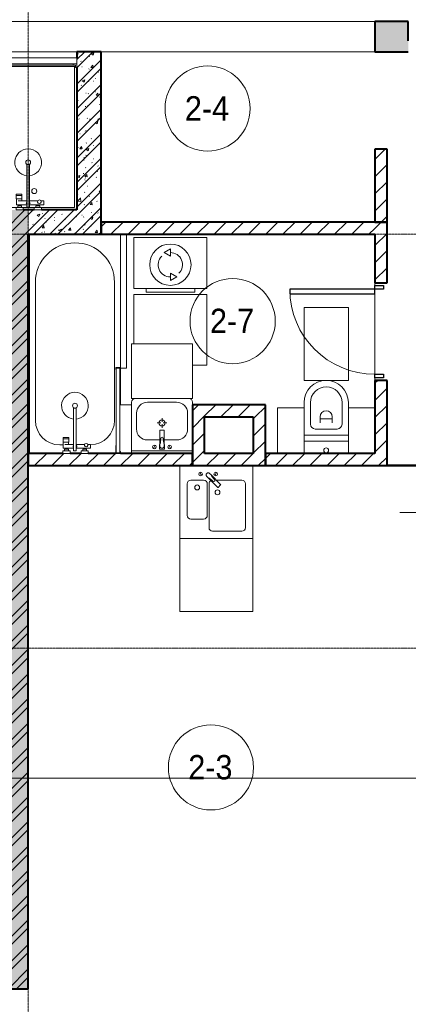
# Model space of a CAD drawing. Header units: millimetres. Extents: x 5617 to 113279, y 7718 to 199432.
# Tile 18 of 79: x 41956 to 45151, y 15873 to 23963. Entities that reach past the tile are written whole.
import ezdxf

# ---------------------------------------------------------------- set-up
doc = ezdxf.new("R2010")
doc.units = ezdxf.units.MM
doc.linetypes.add('ADSK_Линия сетки', pattern=[25, 20, -2.5, 0, -2.5])
doc.linetypes.add('Линия сетки', pattern=[25, 20, -2.5, 0, -2.5])
for name, color, linetype, lineweight in [('Двери', 7, 'Continuous', 18), ('Марки кабельных лотков', 7, 'Continuous', 20), ('Марки помещений', 7, 'Continuous', 20), ('Мебель', 7, 'Continuous', 18), ('Оси', 7, 'Continuous', 9), ('Перекрытия', 7, 'Continuous', 18), ('Сантехнические приборы', 7, 'Continuous', 18), ('Стены разрез', 7, 'Continuous', 40), ('Стены штриховка', 7, 'Continuous', 40), ('Форма', 7, 'Continuous', 18), ('Электрооборудование', 7, 'Continuous', 18)]:
    doc.layers.add(name, color=color, linetype=linetype, lineweight=lineweight)
doc.styles.add('Arial_3', font='arial.ttf', dxfattribs={"width": 0.9, "height": 200})
pattern_1 = [(50, (0, 0), (218.62117, -19.1268), [22.86, -251.46]), (355, (0, 0), (-42.29187, 229.2684), [18.288, -201.168]), (100.451, (18.22, -1.6), (176.33107, 210.13963), [19.428, -213.708]), (46.184, (0, 60.96), (325.29495, -50.45164), [34.29, -377.19]), (96.636, (27.1, 56.76), (284.883, 296.91266), [29.142, -320.562]), (351.184, (0, 60.96), (284.8858, 296.9107), [27.432, -301.752]), (21, (30.48, 45.72), (181.93753, -122.71832), [22.86, -251.46]), (326, (30.48, 45.72), (74.16223, 221.0262), [18.288, -201.168]), (71.451, (45.64, 35.5), (256.10035, 98.30526), [19.428, -213.708]), (37.5, (0, 0), (3.70639, 101.465895), [3.353, -195.377, 3.353, -200.863, -201.93]), (37.5, (0, 0), (3.70639, 101.465895), [-402.946, 3.353, -198.577]), (7.5, (0, 0), (80.18358, 120.21653), [3.353, -113.081, 3.353, -190.805, -76.962]), (7.5, (0, 0), (80.18358, 120.21653), [-310.591, 3.353, -73.609]), (327.5, (-67.97, 0), (162.708646, -6.87497), [3.353, -72.847, 3.353, -234.391, -315.468]), (327.5, (-67.97, 0), (162.708646, -6.87497), [-313.944, 3.353, -312.115]), (317.5, (-98.45, 0), (177.75468, 30.51183), [3.353, -95.707, 3.353, -154.534, -224.028]), (317.5, (-98.45, 0), (177.75468, 30.51183), [-256.946, 3.353, -220.675])]
pattern_2 = [(45, (0, 0), (-101.02788, 101.02788), []), (45, (67.35, 0), (-101.02788, 101.02788), [])]
pattern_3 = [(45, (0, 0), (-70.71068, 70.71068), [])]

# ---------------------------------------------------------------- blocks, each defined once
blk = doc.blocks.new('MR_Мойка - Кухонная мойка-2515860-МКСС_К4_L15_51_600_')
at = {"layer": 'Сантехнические приборы', "color": 253, "true_color": 0xaaaaaa}
for p, q in [((-300, 50), (-300, -550)), ((-300, 50), (-300, -550)), ((300, -550), (300, 50)), ((-104, -70), (-210, -70)), ((-136.7, -6.7), (-122.6, -33.3)), ((-79, -39), (-69.8, -48.2)), ((-69.8, -48.2), (11.4, -129.4)), ((-45.7, -24.2), (-55, -14.9)), ((35.5, -105.4), (-45.7, -24.2)), ((2.7, -6.7), (-11.4, -33.3)), ((210, -70), (0.1, -70)), ((-240, -100), (-240, -360)), ((-74, -360), (-74, -100)), ((-60, -100), (-60, -460)), ((15.7, -129.4), (35.5, -109.6)), ((240, -460), (240, -100)), ((-210, -390), (-104, -390)), ((-300, -550), (300, -550)), ((-30, -490), (210, -490))]:
    blk.add_line(p, q, dxfattribs=at)
for centre, radius, start, end in [((-210, -100), 30, 90, 180), ((-129.7, -20), 15, 360, 180), ((-129.7, -20), 15, 180, 360), ((-104, -100), 30, 360, 90), ((-67, -26.9), 17, 45, 225), ((-171.5, -230.2), 208.5, 46.5946, 60.81769), ((-30, -100), 30, 118.55106, 180), ((136.3, 77.5), 208.5, 209.18231, 223.4054), ((-21.7, -72.3), 9.19, 225, 45), ((-4.3, -20), 15, 360, 180), ((-4.3, -20), 15, 180, 360), ((210, -100), 30, 360, 90), ((-157, -130), 20, 360, 180), ((-157, -130), 20, 180, 360), ((10, -170), 20, 360, 180), ((13.5, -127.3), 3, 225, 315), ((13.5, -127.3), 3, 225, 315), ((33.3, -107.5), 3, 315, 45), ((33.3, -107.5), 3, 315, 45), ((10, -170), 20, 180, 360), ((-210, -360), 30, 180, 270), ((-104, -360), 30, 270, 360), ((-30, -460), 30, 180, 270), ((210, -460), 30, 270, 360)]:
    blk.add_arc(centre, radius, start, end, dxfattribs=at)
blk = doc.blocks.new('MR_Зона обслуживания - MR_Зона обслуживания-2638748-МКСС_К4_L15_51_600_')
at = {"layer": 'Мебель', "lineweight": 9}
for p, q in [((300, 0), (-300, 0)), ((-300, 0), (-300, -600)), ((300, -600), (300, 0)), ((-300, -600), (300, -600))]:
    blk.add_line(p, q, dxfattribs=at)
blk = doc.blocks.new('A_DOR_Door - Вн_3_Одинарная_800x2100-3001493-МКСС_К4_L15_51_600_')
at = {"layer": 'Двери', "color": 253, "lineweight": 30, "true_color": 0xaaaaaa}
for p, q in [((-380, 20), (-350, 20)), ((-380, -50), (-380, 20)), ((-350, 20), (-350, -50)), ((350, -50), (350, 20)), ((350, 20), (380, 20)), ((380, 20), (380, -50)), ((-350, -50), (-380, -50)), ((-350, -50), (-350, -750)), ((-310, -50), (-350, -50)), ((-350, -50), (-350, -750)), ((-310, -750), (-310, -50)), ((380, -50), (350, -50)), ((-350, -750), (-310, -750))]:
    blk.add_line(p, q, dxfattribs=at)
at = {"layer": 'Двери', "color": 254, "lineweight": 9, "true_color": 0xd4d4d4}
blk.add_arc((-350, -50), 700, 270, 0, dxfattribs=at)
blk = doc.blocks.new('MR_Стиральная машина - Стиральная машина_450-2515852-МКСС_К4_L15_51_600_')
at = {"layer": 'Электрооборудование', "color": 253, "true_color": 0xaaaaaa}
for p, q in [((300, 0), (-300, 0)), ((-300, 0), (-300, -420)), ((300, -420), (300, 0)), ((0, -95), (-52, -125)), ((-52, -125), (0, -155)), ((0, -155), (0, -95)), ((0, -295), (0, -355)), ((52, -325), (0, -295)), ((0, -355), (52, -325)), ((-300, -420), (300, -420)), ((-200, -420), (-200, -450)), ((-200, -450), (200, -450)), ((200, -450), (200, -420))]:
    blk.add_line(p, q, dxfattribs=at)
for radius, start, end in [(170, 360, 180), (100, 135, 270), (100, 315, 90), (170, 180, 360)]:
    blk.add_arc((0, -225), radius, start, end, dxfattribs=at)
blk = doc.blocks.new('MR_Зона обслуживания - MR_Зона обслуживания-V40-МКСС_К4_L15_51_600_')
at = {"layer": 'Мебель', "lineweight": 9}
for p, q in [((300, 0), (-300, 0)), ((-300, 0), (-300, -405)), ((300, -580), (300, 0)), ((181.4, -580), (300, -580))]:
    blk.add_line(p, q, dxfattribs=at)
blk = doc.blocks.new('MR_Ванна - Санузел с ванной_1800x750-V41-МКСС_К4_L15_51_600_')
at = {"layer": 'Сантехнические приборы', "color": 253, "true_color": 0xaaaaaa}
for p, q in [((210, 750.1), (195, 750.1)), ((195, 750.1), (195, 710)), ((200, 715), (200, 745.1)), ((200, 745.1), (210, 745.1)), ((200, 745.1), (200, 715)), ((895, 745.1), (200, 745.1)), ((210, 745.1), (210, 750.1)), ((210, 750), (500, 750)), ((900, 750), (885, 750)), ((885, 750), (885, 745.1)), ((885, 745.1), (895, 745.1)), ((895, 745.1), (895, 715)), ((895, 715), (895, 745.1)), ((900, 710), (900, 750)), ((630, 700), (-505, 700)), ((195, 710), (210, 710)), ((210, 715), (200, 715)), ((200, 715), (895, 715)), ((210, 710), (210, 715)), ((895, 715), (835, 715)), ((835, 715), (835, 710)), ((835, 710), (900, 710)), ((826.3, 504.1), (858, 504.1)), ((826.3, 480.7), (826.3, 504.1)), ((858, 504.1), (858, 386.3)), ((826.3, 386.3), (826.3, 453.7)), ((858, 468.3), (866, 468.3)), ((858, 441.4), (858, 468.3)), ((866, 441.4), (858, 441.4)), ((866, 471), (880, 471)), ((866, 439), (866, 471)), ((866, 468.3), (866, 441.4)), ((880, 439), (866, 439)), ((880, 484.8), (900, 484.8)), ((880, 425), (880, 484.8)), ((880, 471), (880, 439)), ((900, 425), (880, 425)), ((900, 484.8), (900, 425)), ((524.9, 386.3), (880, 386.3)), ((880, 363.7), (524.9, 363.7)), ((770.9, 276.9), (770.9, 323.9)), ((770.9, 323.9), (780, 323.9)), ((780, 276.9), (780, 323.9)), ((780, 323.9), (807.5, 323.9)), ((780, 323.9), (780, 276.9)), ((807.5, 323.9), (807.5, 276.9)), ((826.3, 291.7), (826.3, 363.7)), ((858, 363.7), (858, 291.7)), ((880, 386.3), (880, 363.7)), ((880, 275.2), (880, 335)), ((880, 335), (900, 335)), ((900, 335), (900, 275.2)), ((780, 276.9), (770.9, 276.9)), ((807.5, 276.9), (780, 276.9)), ((807.5, 278.8), (807.5, 321.6)), ((807.5, 321.6), (826.3, 321.6)), ((858, 278.8), (807.5, 278.8)), ((830, 250), (830, 278.8)), ((858, 291.7), (858, 318.6)), ((858, 318.6), (866, 318.6)), ((858, 291.7), (858, 278.8)), ((866, 291.7), (858, 291.7)), ((866, 289), (866, 321)), ((866, 321), (880, 321)), ((866, 318.6), (866, 291.7)), ((880, 289), (866, 289)), ((880, 321), (880, 289)), ((900, 275.2), (880, 275.2)), ((900, 0), (-900, 0)), ((-505, 50), (630, 50))]:
    blk.add_line(p, q, dxfattribs=at)
for centre, radius, start, end in [((-505, 375), 325, 90, 270), ((630, 500), 200, 1.18568, 90), ((508.5, 375), 110, 5.91598, 354.08402), ((832.8, 467.2), 15, 90, 270), ((832.8, 467.2), 15, 244.04828, 115.95172), ((832.8, 467.2), 15, 270, 90), ((508.5, 375), 20, 90, 270), ((508.5, 375), 20, 270, 90), ((508.5, 375), 20, 325.4667, 34.5333), ((843.9, 375), 15.5, 47.00933, 132.99067), ((843.9, 375), 15.5, 227.00933, 312.99067), ((630, 250), 200, 270, 360)]:
    blk.add_arc(centre, radius, start, end, dxfattribs=at)
blk = doc.blocks.new('MR_Зона обслуживания - MR_Зона обслуживания-2638739-МКСС_К4_L15_51_600_')
at = {"layer": 'Мебель', "lineweight": 9}
for p, q in [((550, 50), (-550, 50)), ((-550, 0), (545.1, 0)), ((550, 0.1), (550, 50))]:
    blk.add_line(p, q, dxfattribs=at)
blk = doc.blocks.new('MR_Унитаз напольный - Санузел с ванной-V42-МКСС_К4_L15_51_600_')
at = {"layer": 'Сантехнические приборы', "color": 253, "true_color": 0xaaaaaa}
for p, q in [((-182.5, 0), (-182.5, 267.5)), ((-130, 267.5), (-130, 90)), ((130, 90), (130, 267.5)), ((182.5, 267.5), (182.5, 0)), ((-50, 150), (-50, 100)), ((-50, 135), (50, 135)), ((50, 100), (50, 150)), ((182.5, 0), (-182.5, 0)), ((-182.5, -50), (-182.5, 0)), ((-182.5, 0), (182.5, 0)), ((-90, 50), (90, 50)), ((182.5, 0), (182.5, -50)), ((-182.5, -50), (182.5, -50)), ((-182.5, -149.7), (-182.5, -50)), ((182.5, -50), (-182.5, -50)), ((182.5, -50), (182.5, -149.7))]:
    blk.add_line(p, q, dxfattribs=at)
for centre, radius, start, end in [((0, 267.5), 182.5, 0, 180), ((0, 267.5), 130, 360, 180), ((0, 150), 50, 360, 180), ((-90, 90), 40, 180, 270), ((90, 90), 40, 270, 360), ((0, -125), 20, 360, 180), ((0, -125), 20, 180, 360)]:
    blk.add_arc(centre, radius, start, end, dxfattribs=at)
blk = doc.blocks.new('MR_Зона обслуживания - MR_Зона обслуживания-V7-МКСС_К4_L15_51_600_')
at = {"layer": 'Мебель', "lineweight": 9}
for p, q in [((182.5, 600), (-182.5, 600)), ((-182.5, 600), (-182.5, 0)), ((182.5, 0), (182.5, 600)), ((-182.5, 0), (182.5, 0))]:
    blk.add_line(p, q, dxfattribs=at)
blk = doc.blocks.new('MR_Тумба-Умывальник с зеркалом - Тумба-умывальник_500-2515854-МКСС_К4_L15_51_600_')
at = {"layer": 'Сантехнические приборы', "color": 253, "true_color": 0xaaaaaa}
for p, q in [((-250, -20), (250, -20)), ((-69.7, -39.8), (-55.6, -66.3)), ((20, -33.1), (-20, -33.1)), ((-20, -33.1), (-20, -73.1)), ((-20, -73.1), (-17, -73.1)), ((-17, -60), (-17, -73.1)), ((-17, -73.1), (-17, -187.9)), ((17, -73.1), (17, -60)), ((17, -187.9), (17, -73.1)), ((17, -73.1), (20, -73.1)), ((20, -73.1), (20, -33.1)), ((69.7, -39.8), (55.6, -66.3)), ((-17, -110), (-120, -110)), ((120, -110), (17, -110)), ((-210, -200), (-210, -330)), ((-14, -190.9), (14, -190.9)), ((0, -210), (0, -240)), ((210, -330), (210, -200)), ((-10, -250), (-40, -250)), ((0, -290), (0, -260)), ((40, -250), (10, -250)), ((-250, -400), (-250, -420)), ((250, -420), (250, -400)), ((-120, -420), (120, -420))]:
    blk.add_line(p, q, dxfattribs=at)
for centre, radius, start, end in [((-62.7, -53.1), 15, 360, 180), ((-62.7, -53.1), 15, 180, 360), ((0, -60), 17, 360, 180), ((-217.6, -129.9), 208.5, 1.5946, 15.81769), ((217.6, -129.9), 208.5, 164.18231, 178.4054), ((62.7, -53.1), 15, 360, 180), ((62.7, -53.1), 15, 180, 360), ((-120, -200), 90, 90, 180), ((0, -124.1), 9.19, 180, 360), ((120, -200), 90, 360, 90), ((0, -250), 25, 0, 180), ((-14, -187.9), 3, 180, 270), ((-14, -187.9), 3, 195, 255), ((14, -187.9), 3, 270, 0), ((14, -187.9), 3, 285, 345), ((0, -250), 25, 180, 0), ((-120, -330), 90, 180, 270), ((120, -330), 90, 270, 360), ((-220, -420), 30, 180, 270), ((220, -420), 30, 270, 360)]:
    blk.add_arc(centre, radius, start, end, dxfattribs=at)
blk = doc.blocks.new('MR_Зона обслуживания - MR_Зона обслуживания-2638755-МКСС_К4_L15_51_600_')
at = {"layer": 'Мебель', "lineweight": 9}
for p, q in [((250, 0), (-250, 0)), ((-250, 0), (-250, -450)), ((250, -450), (250, 0)), ((-250, -450), (250, -450))]:
    blk.add_line(p, q, dxfattribs=at)
blk = doc.blocks.new('MR_Зона обслуживания - MR_Зона обслуживания-V43-МКСС_К4_L15_51_600_')
at = {"layer": 'Мебель', "lineweight": 9}
for p, q in [((-50, 0), (-50, -400)), ((-50, -400), (45.7, -400))]:
    blk.add_line(p, q, dxfattribs=at)
blk = doc.blocks.new('MR_Зона обслуживания - MR_Зона обслуживания-V44-МКСС_К4_L15_51_600_')
at = {"layer": 'Мебель', "lineweight": 9}
blk.add_line((-50, 0), (-50, -300), dxfattribs=at)
blk = doc.blocks.new('MR_Зона обслуживания - MR_Зона обслуживания-V50-МКСС_К4_L15_51_600_')
at = {"layer": 'Мебель', "lineweight": 9}
blk.add_line((108.75, 425), (-108.75, 425), dxfattribs=at)
blk = doc.blocks.new('MR_Зона обслуживания - MR_Зона обслуживания-V51-МКСС_К4_L15_51_600_')
at = {"layer": 'Мебель', "lineweight": 9}
for p, q in [((108.8, 425), (-108.8, 425)), ((-108.8, 425), (-108.8, 50.3))]:
    blk.add_line(p, q, dxfattribs=at)
blk = doc.blocks.new('MR_Душевой поддон - Санузел с душем_800х1200-2638810-МКСС_К4_L15_51_600_')
at = {"layer": 'Сантехнические приборы', "color": 253, "true_color": 0xaaaaaa}
for p, q in [((0, 1170), (10, 1170)), ((10, 1170), (10, 1190)), ((10, 1190), (30, 1190)), ((790, 1190), (10, 1190)), ((10, 1190), (10, 10)), ((20, 10), (20, 1180)), ((20, 1180), (790, 1180)), ((30, 1190), (30, 1200)), ((770, 1200), (770, 1190)), ((770, 1190), (790, 1190)), ((780, 1180), (780, 20)), ((790, 1190), (790, 1170)), ((790, 1180), (790, 1190)), ((790, 1170), (800, 1170)), ((800, 1170), (800, 1200)), ((388.7, 20), (388.7, 375.1)), ((411.3, 375.1), (411.3, 20)), ((301.9, 129.1), (348.9, 129.1)), ((301.9, 120), (301.9, 129.1)), ((301.9, 120), (348.9, 120)), ((301.9, 92.5), (301.9, 120)), ((348.9, 120), (301.9, 120)), ((348.9, 92.5), (301.9, 92.5)), ((303.8, 92.5), (346.6, 92.5)), ((303.8, 42), (303.8, 92.5)), ((346.6, 92.5), (346.6, 73.7)), ((348.9, 129.1), (348.9, 120)), ((348.9, 120), (348.9, 92.5)), ((10, 30), (0, 30)), ((0, 0), (30, 0)), ((10, 10), (10, 30)), ((30, 10), (10, 10)), ((10, 10), (20, 10)), ((300.2, 20), (20, 20)), ((30, 0), (30, 10)), ((300.2, 20), (360, 20)), ((300.2, 0), (300.2, 20)), ((316.7, 42), (303.8, 42)), ((314, 34), (346, 34)), ((314, 20), (314, 34)), ((346, 20), (314, 20)), ((316.7, 73.7), (388.7, 73.7)), ((388.7, 42), (316.7, 42)), ((316.7, 42), (343.6, 42)), ((316.7, 34), (316.7, 42)), ((343.6, 34), (316.7, 34)), ((343.6, 42), (343.6, 34)), ((346, 34), (346, 20)), ((388.7, 20), (360, 20)), ((360, 20), (360, 0)), ((411.3, 20), (388.7, 20)), ((411.3, 73.7), (478.7, 73.7)), ((529.1, 42), (411.3, 42)), ((450, 20), (411.3, 20)), ((450, 0), (450, 20)), ((450, 20), (509.8, 20)), ((464, 20), (464, 34)), ((464, 34), (496, 34)), ((496, 20), (464, 20)), ((466.4, 34), (466.4, 42)), ((466.4, 42), (493.3, 42)), ((493.3, 34), (466.4, 34)), ((493.3, 42), (493.3, 34)), ((496, 34), (496, 20)), ((505.7, 73.7), (529.1, 73.7)), ((780, 20), (509.8, 20)), ((509.8, 20), (509.8, 0)), ((529.1, 73.7), (529.1, 42)), ((360, 0), (300.2, 0)), ((509.8, 0), (450, 0))]:
    blk.add_line(p, q, dxfattribs=at)
for centre, radius, start, end in [((400, 391.5), 110, 275.91598, 264.08402), ((400, 391.5), 20, 0, 180), ((400, 391.5), 20, 180, 0), ((400, 391.5), 20, 235.4667, 304.5333), ((450, 155.2), 20.9, 360, 180), ((450, 155.2), 20.9, 180, 360), ((492.2, 67.2), 15, 0, 180), ((400, 56.1), 15.5, 137.00933, 222.99067), ((400, 56.1), 15.5, 317.00933, 42.99067), ((492.2, 67.2), 15, 154.04828, 25.95172), ((492.2, 67.2), 15, 180, 0)]:
    blk.add_arc(centre, radius, start, end, dxfattribs=at)
blk = doc.blocks.new('MR_Зона обслуживания - MR_Зона обслуживания-2638776-МКСС_К4_L15_51_600_')
at = {"layer": 'Мебель', "lineweight": 9}
for p, q in [((400, 50), (-400, 50)), ((-400, 50), (-400, 0)), ((-400, 0), (400, 0)), ((400, 0), (400, 50))]:
    blk.add_line(p, q, dxfattribs=at)
blk = doc.blocks.new('135_SLK_K4_AR_rvt-1-МКСС_К4_L15_51_600_')
at = {"layer": 'Стены разрез', "lineweight": 18, "true_color": 0xcbcbcb}
h = blk.add_hatch(color=9, dxfattribs=at)
h.paths.add_polyline_path([(115960.7, 23700), (116025, 23700), (116025, 23950), (115775, 23950), (115775, 23700)])
h.paths.add_polyline_path([(114675, 23700), (114675, 23950), (114400, 23950), (114400, 23700)])
at = {"layer": 'Стены разрез', "lineweight": 9, "true_color": 0xaaaaaa}
h = blk.add_hatch(dxfattribs=at)
h.set_pattern_fill('FP_1', color=253, style=0, pattern_type=2)
h.set_pattern_definition(pattern_1)
h.paths.add_polyline_path([(111950, 22200), (112150, 22200), (112150, 23700), (111950, 23700), (111950, 22357.8)])
h = blk.add_hatch(dxfattribs=at)
h.set_pattern_fill('FP_2', color=253, style=0, pattern_type=2)
h.set_pattern_definition(pattern_2)
h.paths.add_polyline_path([(111950, 22200), (112150, 22200), (112150, 23700), (111950, 23700), (111950, 22357.8)])
h = blk.add_hatch(dxfattribs=at)
h.set_pattern_fill('FP_3', color=253, style=0, pattern_type=2)
h.set_pattern_definition(pattern_3)
h.paths.add_polyline_path([(114500, 22300), (114500, 22900), (114400, 22900), (114400, 22300)])
h = blk.add_hatch(dxfattribs=at)
h.set_pattern_fill('FP_1', color=253, style=0, pattern_type=2)
h.set_pattern_definition(pattern_1)
h.paths.add_polyline_path([(111350, 16000), (111550, 16000), (111550, 22400), (111350, 22400), (111350, 16976.2)])
h = blk.add_hatch(dxfattribs=at)
h.set_pattern_fill('FP_2', color=253, style=0, pattern_type=2)
h.set_pattern_definition(pattern_2)
h.paths.add_polyline_path([(111350, 16000), (111550, 16000), (111550, 22400), (111350, 22400), (111350, 16976.2)])
h = blk.add_hatch(dxfattribs=at)
h.set_pattern_fill('FP_1', color=253, style=0, pattern_type=2)
h.set_pattern_definition(pattern_1)
h.paths.add_polyline_path([(111585.8, 22200), (111950, 22200), (111950, 22400), (111550, 22400), (111550, 22200)])
h = blk.add_hatch(dxfattribs=at)
h.set_pattern_fill('FP_2', color=253, style=0, pattern_type=2)
h.set_pattern_definition(pattern_2)
h.paths.add_polyline_path([(111585.8, 22200), (111950, 22200), (111950, 22400), (111550, 22400), (111550, 22200)])
h = blk.add_hatch(dxfattribs=at)
h.set_pattern_fill('FP_3', color=253, style=0, pattern_type=2)
h.set_pattern_definition(pattern_3)
h.paths.add_polyline_path([(114400, 22200), (114400, 22300), (112150, 22300), (112150, 22200), (113460.8, 22200)])
h = blk.add_hatch(dxfattribs=at)
h.set_pattern_fill('FP_3', color=253, style=0, pattern_type=2)
h.set_pattern_definition(pattern_3)
h.paths.add_polyline_path([(114400, 20400), (114500, 20400), (114500, 21000), (114400, 21000), (114400, 20563.9)])
h.paths.add_polyline_path([(114500, 21800), (114500, 22300), (114400, 22300), (114400, 21800)])
h = blk.add_hatch(dxfattribs=at)
h.set_pattern_fill('FP_3', color=253, style=0, pattern_type=2)
h.set_pattern_definition(pattern_3)
h.paths.add_polyline_path([(112900, 20400), (113000, 20400), (113000, 20800), (112900, 20800), (112900, 20563.9)])
h = blk.add_hatch(dxfattribs=at)
h.set_pattern_fill('FP_3', color=253, style=0, pattern_type=2)
h.set_pattern_definition(pattern_3)
h.paths.add_polyline_path([(113500, 20700), (113500, 20800), (113000, 20800), (113000, 20700), (113460.8, 20700)])
h = blk.add_hatch(dxfattribs=at)
h.set_pattern_fill('FP_3', color=253, style=0, pattern_type=2)
h.set_pattern_definition(pattern_3)
h.paths.add_polyline_path([(113460.8, 20400), (113500, 20400), (113500, 20700), (113400, 20700), (113400, 20400)])
h = blk.add_hatch(dxfattribs=at)
h.set_pattern_fill('FP_3', color=253, style=0, pattern_type=2)
h.set_pattern_definition(pattern_3)
h.paths.add_polyline_path([(112900, 20300), (112900, 20400), (111550, 20400), (111550, 20300), (112835.8, 20300)])
h = blk.add_hatch(dxfattribs=at)
h.set_pattern_fill('FP_3', color=253, style=0, pattern_type=2)
h.set_pattern_definition(pattern_3)
h.paths.add_polyline_path([(113500, 20300), (113500, 20400), (112900, 20400), (112900, 20300), (113460.8, 20300)])
h = blk.add_hatch(dxfattribs=at)
h.set_pattern_fill('FP_3', color=253, style=0, pattern_type=2)
h.set_pattern_definition(pattern_3)
h.paths.add_polyline_path([(114500, 20300), (114500, 20400), (113500, 20400), (113500, 20300), (114085.7, 20300)])
at = {"layer": 'Перекрытия', "color": 253, "true_color": 0xaaaaaa}
for p, q in [((110050, 23950), (114400, 23950)), ((111950, 23700), (110972.1, 23700)), ((114400, 23700), (112150, 23700)), ((114400, 21800), (114400, 21780)), ((114400, 21780), (114400, 21800)), ((114400, 21710), (114400, 21050)), ((114400, 21050), (114400, 21710)), ((114400, 21020), (114400, 21000)), ((114400, 21000), (114400, 21020))]:
    blk.add_line(p, q, dxfattribs=at)
at = {"layer": 'Стены разрез', "color": 253, "true_color": 0xaaaaaa}
for p, q in [((114675, 23950), (114400, 23950)), ((114400, 23950), (114400, 23700)), ((114675, 23790), (114675, 23950)), ((112150, 23700), (111950, 23700)), ((111950, 23700), (111950, 23650)), ((112150, 22200), (112150, 23700)), ((114400, 23700), (114675, 23700)), ((111950, 23570), (111950, 22400)), ((114500, 22900), (114400, 22900)), ((114400, 22900), (114400, 22300)), ((114500, 22300), (114500, 22900)), ((111550, 22400), (111510, 22400)), ((111600, 22400), (111550, 22400)), ((111950, 22400), (111659.8, 22400)), ((114400, 22300), (112150, 22300)), ((112150, 22300), (112150, 22200)), ((114500, 22300), (114400, 22300)), ((114400, 22300), (114500, 22300)), ((114500, 21800), (114500, 22300)), ((111550, 16000), (111550, 22200)), ((111550, 22200), (111950, 22200)), ((111950, 22200), (112150, 22200)), ((112150, 22200), (114400, 22200)), ((114400, 22200), (114400, 21800)), ((114400, 21800), (114500, 21800)), ((114500, 21000), (114400, 21000)), ((114400, 21000), (114400, 20400)), ((114500, 20400), (114500, 21000)), ((113000, 20800), (112900, 20800)), ((112900, 20800), (112900, 20400)), ((113500, 20800), (113000, 20800)), ((113500, 20700), (113500, 20800)), ((113000, 20400), (113000, 20700)), ((113000, 20700), (113400, 20700)), ((113400, 20700), (113400, 20400)), ((113500, 20400), (113500, 20700)), ((111834.7, 20400), (111550, 20400)), ((111550, 20400), (111550, 20300)), ((111984.5, 20400), (111894.5, 20400)), ((112269.5, 20400), (112044.2, 20400)), ((112900, 20400), (112309.5, 20400)), ((112900, 20300), (112900, 20400)), ((112900, 20400), (112900, 20300)), ((113400, 20400), (113000, 20400)), ((113500, 20300), (113500, 20400)), ((114400, 20400), (113500, 20400)), ((113500, 20400), (113500, 20300)), ((114500, 20300.8), (114500, 20400)), ((111550, 20300), (112900, 20300)), ((112900, 20300), (113500, 20300)), ((113500, 20300), (114500, 20300)), ((114949.6, 20300.8), (114500, 20300.8)), ((114500, 20300), (114949.6, 20300)), ((111350, 16000), (111550, 16000))]:
    blk.add_line(p, q, dxfattribs=at)
at = {"layer": 'Стены штриховка', "color": 253, "true_color": 0xaaaaaa}
for p, q in [((114500, 20300.8), (114500, 20300)), ((114500, 20300), (114500, 20300.8))]:
    blk.add_line(p, q, dxfattribs=at)
at = {"layer": 'Двери', "color": 253, "lineweight": 18, "true_color": 0xaaaaaa, "rotation": 270}
blk.add_blockref('A_DOR_Door - Вн_3_Одинарная_800x2100-3001493-МКСС_К4_L15_51_600_', (114450, 21400), dxfattribs=at)
at = {"layer": 'Мебель', "color": 253, "lineweight": 18, "true_color": 0xaaaaaa}
for name, p in [('MR_Зона обслуживания - MR_Зона обслуживания-2638776-МКСС_К4_L15_51_600_', (111550, 23600)), ('MR_Зона обслуживания - MR_Зона обслуживания-V40-МКСС_К4_L15_51_600_', (112718.9, 21705)), ('MR_Зона обслуживания - MR_Зона обслуживания-V7-МКСС_К4_L15_51_600_', (114000, 20999.7)), ('MR_Зона обслуживания - MR_Зона обслуживания-V51-МКСС_К4_L15_51_600_', (113708.8, 20349.7)), ('MR_Зона обслуживания - MR_Зона обслуживания-V50-МКСС_К4_L15_51_600_', (114291.3, 20349.7)), ('MR_Зона обслуживания - MR_Зона обслуживания-2638748-МКСС_К4_L15_51_600_', (113096.5, 19700))]:
    blk.add_blockref(name, p, dxfattribs=at)
for name, p, rotation in [('MR_Зона обслуживания - MR_Зона обслуживания-2638739-МКСС_К4_L15_51_600_', (112309.5, 21650), 269.9999999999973), ('MR_Зона обслуживания - MR_Зона обслуживания-2638755-МКСС_К4_L15_51_600_', (112650.3, 20850), 180), ('MR_Зона обслуживания - MR_Зона обслуживания-V43-МКСС_К4_L15_51_600_', (112350.3, 20400), 180), ('MR_Зона обслуживания - MR_Зона обслуживания-V44-МКСС_К4_L15_51_600_', (112950.3, 20400), 180)]:
    blk.add_blockref(name, p, dxfattribs=dict(at, rotation=rotation))
at = {"layer": 'Сантехнические приборы', "color": 253, "lineweight": 18, "true_color": 0xaaaaaa}
for name, p in [('MR_Душевой поддон - Санузел с душем_800х1200-2638810-МКСС_К4_L15_51_600_', (111150, 22400)), ('MR_Унитаз напольный - Санузел с ванной-V42-МКСС_К4_L15_51_600_', (114000, 20549.7)), ('MR_Мойка - Кухонная мойка-2515860-МКСС_К4_L15_51_600_', (113096.5, 20250))]:
    blk.add_blockref(name, p, dxfattribs=at)
for name, p, rotation in [('MR_Ванна - Санузел с ванной_1800x750-V41-МКСС_К4_L15_51_600_', (111559.5, 21300), 269.9999999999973), ('MR_Тумба-Умывальник с зеркалом - Тумба-умывальник_500-2515854-МКСС_К4_L15_51_600_', (112650.3, 20400), 180)]:
    blk.add_blockref(name, p, dxfattribs=dict(at, rotation=rotation))
at = {"layer": 'Электрооборудование', "color": 253, "lineweight": 18, "true_color": 0xaaaaaa}
blk.add_blockref('MR_Стиральная машина - Стиральная машина_450-2515852-МКСС_К4_L15_51_600_', (112718.9, 22175), dxfattribs=at)
blk = doc.blocks.new('135_SLK_K4_AR_FCD_rvt-1-МКСС_К4_L15_51_600_')
at = {"layer": 'Форма', "color": 253, "lineweight": 9, "true_color": 0xaaaaaa}
blk.add_line((136800, 17730), (100125.7, 17730), dxfattribs=at)
blk = doc.blocks.new('050_Марка_Помещение - Номер-620969-МКСС_К4_L15_51_600_')
at = {"layer": 'Марки помещений'}
blk.add_circle((0, 0), 3.5, dxfattribs=at)
blk = doc.blocks.new('_СС_Марка лотка - 03_Размер _ КСБ_СС _ Отметка низа _полка 25_-1604714-МКСС_К4_L15_51_600_')
at = {"layer": 'Марки кабельных лотков'}
blk.add_line((0, 0), (25, 0), dxfattribs=at)

msp = doc.modelspace()

# ---------------------------------------------------------------- linework, layer by layer
at = {"layer": 'Оси', "linetype": 'Линия сетки'}
msp.add_line((42026.3, 12025.7), (42026.3, 33150), dxfattribs=at)
at = {"layer": 'Оси', "linetype": 'ADSK_Линия сетки'}
for p, q in [((67226.3, 22200), (25128.4, 22200)), ((67226.3, 18800), (25128.4, 18800))]:
    msp.add_line(p, q, dxfattribs=at)

# ---------------------------------------------------------------- block references
at = {"lineweight": 5}
for name in ['135_SLK_K4_AR_FCD_rvt-1-МКСС_К4_L15_51_600_', '135_SLK_K4_AR_rvt-1-МКСС_К4_L15_51_600_']:
    msp.add_blockref(name, (-69523.7, 0), dxfattribs=at)
at = {"layer": 'Марки кабельных лотков', "xscale": 99.99999999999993, "yscale": 99.99999999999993, "zscale": 99.99999999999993}
msp.add_blockref('_СС_Марка лотка - 03_Размер _ КСБ_СС _ Отметка низа _полка 25_-1604714-МКСС_К4_L15_51_600_', (45082.3, 19915.3), dxfattribs=at)
at = {"layer": 'Марки помещений', "xscale": 99.99999999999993, "yscale": 99.99999999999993, "zscale": 99.99999999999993}
for p in [(43501.3, 23233.2), (43707.2, 21486.8), (43528.9, 17819.4)]:
    msp.add_blockref('050_Марка_Помещение - Номер-620969-МКСС_К4_L15_51_600_', p, dxfattribs=at)

# ---------------------------------------------------------------- texts
at = {"layer": 'Марки помещений', "lineweight": 9, "char_height": 200, "width": 447.342, "attachment_point": 1, "style": 'Arial_3'}
for s, insert in [('2-4', (43314.7, 23335)), ('2-7', (43520.7, 21588.5)), ('2-3', (43342.4, 17921.1))]:
    msp.add_mtext(s, dxfattribs=dict(at, insert=insert))

doc.saveas('drawing.dxf')
